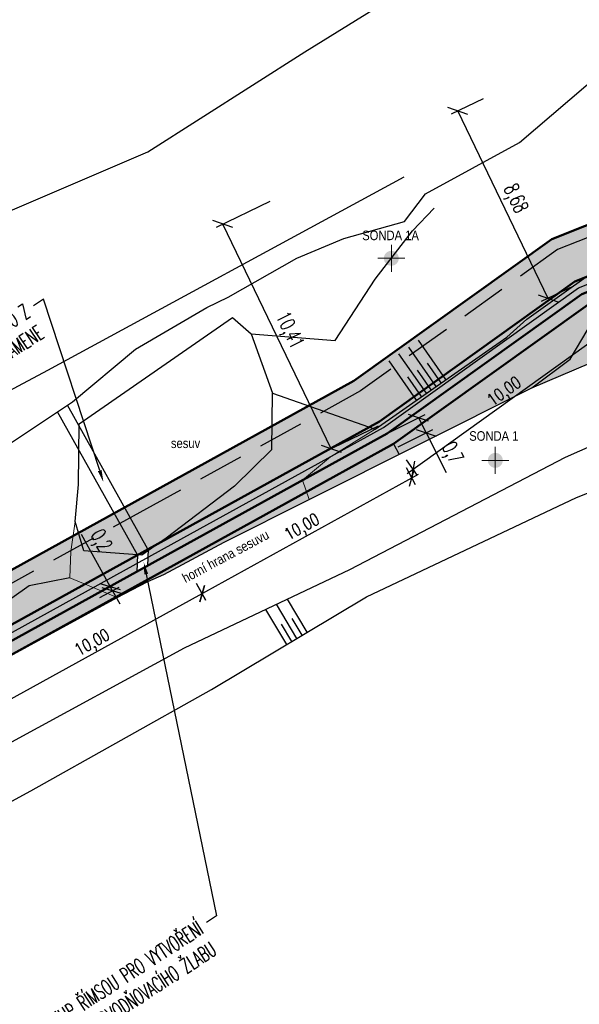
# Model space of a CAD drawing. Header units: metres. Extents: x -912764 to -454925, y -2226138 to -1112338.
# Tile 6 of 256: x -456738 to -456715, y -1112939 to -1112898. Entities that reach past the tile are written whole.
import ezdxf
from ezdxf import colors
from ezdxf.entities.mleader import LeaderData, LeaderLine
from ezdxf.enums import TextEntityAlignment as Align
from ezdxf.math import Vec2, Vec3

# ---------------------------------------------------------------- set-up
doc = ezdxf.new("R2010")
doc.units = ezdxf.units.M
for name, pattern in [('DGN Style 2', [1000, 600, -400]), ('ČÁRKOVANÁ', [19.05, 12.7, -6.35]), ('ČÁRKOVANÁ2', [9.525, 6.35, -3.175])]:
    doc.linetypes.add(name, pattern=pattern)
for name, color, linetype, lineweight in [('_NOVÝ STAV', 1, 'Continuous', 30), ('_NOVÝ STAV - POPISKY', 1, 'Continuous', 30), ('_NOVÝ STAV - POPISKY KATASTR', 7, 'Continuous', 30), ('Komunikace', 7, 'Continuous', 0), ('Mapove_znacky', 7, 'Continuous', 0), ('Popisy', 7, 'Continuous', 0), ('Terenni_hrany', 7, 'Continuous', 0), ('Terenni_srafy', 7, 'Continuous', 0), ('VO', 7, 'Continuous', 0)]:
    doc.layers.add(name, color=color, linetype=linetype, lineweight=lineweight)
doc.styles.add('Romans-Uzke', font='romans.shx', dxfattribs={"width": 0.6, "height": 2.5})
doc.styles.add('Romans2mm', font='romans.shx', dxfattribs={"width": 0.8, "height": 2})
doc.styles.get("Standard").update_dxf_attribs({"font": 'simplex.shx', "width": 0.9})
doc.styles.add('StandardUzky', font='simplex.shx', dxfattribs={"width": 0.65})
doc.styles.add('Style-cs_Working', font='cs_Working.shx')
doc.linetypes.add('PLOTSVODL', pattern='A,5,[101,civil.shx,S=1,R=0,X=0,Y=0],5', length=10)
doc.dimstyles.new('ISO-25', dxfattribs={"dimtxt": 2.5, "dimasz": 2.5, "dimexe": 1.25, "dimexo": 0.625, "dimtad": 1, "dimtxsty": 'Standard', "dimcen": 2.5, "dimadec": 0, "dimazin": 0, "dimtfac": 1, "dimtmove": 0, "dimatfit": 3, "dimfxl": 1, "dimarcsym": 0})
doc.dimstyles.new('Koty2mm CS', dxfattribs={"dimtxt": 2, "dimasz": 2, "dimexe": 1.2, "dimexo": 5, "dimgap": 0.3, "dimtad": 1, "dimzin": 0, "dimtxsty": 'Romans2mm', "dimblk": 'OBLIQUE', "dimcen": 2, "dimdle": 1.2, "dimclrd": 256, "dimclre": 256, "dimclrt": 256, "dimadec": 0, "dimazin": 0, "dimtfac": 1, "dimtofl": 0, "dimtmove": 0, "dimatfit": 3, "dimfxl": 2, "dimfxlon": 1, "dimtolj": 1, "dimtzin": 0, "dimlwd": -1, "dimlwe": -1, "dimarcsym": 0})

# ---------------------------------------------------------------- blocks, each defined once
blk = doc.blocks.new('7.090')
at = {"layer": 'Mapove_znacky', "linetype": 'Continuous', "lineweight": 0}
h = blk.add_hatch(color=7, dxfattribs=at)
edge = h.paths.add_edge_path()
edge.add_arc((0, 0), 1.25, 0, 360)
at = {"layer": 'Mapove_znacky', "color": 7, "linetype": 'Continuous', "lineweight": 0}
for p, q in [((0, -2.25), (0, 2.25)), ((-2.25, 0), (2.25, 0))]:
    blk.add_line(p, q, dxfattribs=at)
blk = doc.blocks.new('_Oblique')
at = {"color": 0, "linetype": 'ByBlock', "lineweight": -2}
blk.add_line((-0.5, -0.5), (0.5, 0.5), dxfattribs=at)
blk = doc.blocks.new('*D239')
at = {"layer": '_NOVÝ STAV - POPISKY', "transparency": 16777216}
for p, q in [((-456713.395, -1112910.742), (-456722.011, -1112916.916)), ((-456713.93, -1112910.51), (-456713.464, -1112911.161)), ((-456722.059, -1112916.334), (-456721.593, -1112916.985))]:
    blk.add_line(p, q, dxfattribs=at)
at = {"layer": 'Defpoints', "color": 0, "transparency": 16777216}
for p in [(-456714.713, -1112909.417), (-456722.842, -1112915.241), (-456721.768, -1112916.741)]:
    blk.add_point(p, dxfattribs=at)
at = {"layer": '_NOVÝ STAV - POPISKY', "transparency": 16777216, "xscale": 0.5, "yscale": 0.5, "zscale": 0.5}
for p, rotation in [((-456713.639, -1112910.917), 35.62028579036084), ((-456721.768, -1112916.741), 215.6202857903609)]:
    blk.add_blockref('_Oblique', p, dxfattribs=dict(at, rotation=rotation))
at = {"layer": '_NOVÝ STAV - POPISKY', "transparency": 16777216, "insert": (-456717.92, -1112913.526), "char_height": 0.5, "attachment_point": 5, "rotation": 35.6203, "style": 'Romans2mm'}
blk.add_mtext('\\A1;10,00', dxfattribs=at)
blk = doc.blocks.new('*D238')
at = {"layer": '_NOVÝ STAV - POPISKY', "transparency": 16777216}
for p, q in [((-456721.554, -1112916.955), (-456730.837, -1112922.073)), ((-456722.059, -1112916.662), (-456721.672, -1112917.362)), ((-456730.815, -1112921.491), (-456730.429, -1112922.191))]:
    blk.add_line(p, q, dxfattribs=at)
at = {"layer": 'Defpoints', "color": 0, "transparency": 16777216}
for p in [(-456722.842, -1112915.241), (-456731.599, -1112920.07), (-456730.574, -1112921.929)]:
    blk.add_point(p, dxfattribs=at)
at = {"layer": '_NOVÝ STAV - POPISKY', "transparency": 16777216, "xscale": 0.5, "yscale": 0.5, "zscale": 0.5}
for p, rotation in [((-456721.817, -1112917.1), 28.87525429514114), ((-456730.574, -1112921.929), 208.8752542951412)]:
    blk.add_blockref('_Oblique', p, dxfattribs=dict(at, rotation=rotation))
at = {"layer": '_NOVÝ STAV - POPISKY', "transparency": 16777216, "insert": (-456726.375, -1112919.188), "char_height": 0.5, "attachment_point": 5, "rotation": 28.8753, "style": 'Romans2mm'}
blk.add_mtext('\\A1;10,00', dxfattribs=at)
blk = doc.blocks.new('*D237')
at = {"layer": '_NOVÝ STAV - POPISKY', "transparency": 16777216}
for p, q in [((-456730.818, -1112921.487), (-456730.431, -1112922.187)), ((-456730.313, -1112921.779), (-456739.596, -1112926.898)), ((-456739.574, -1112926.316), (-456739.188, -1112927.016))]:
    blk.add_line(p, q, dxfattribs=at)
at = {"layer": 'Defpoints', "color": 0, "transparency": 16777216}
for p in [(-456731.599, -1112920.07), (-456740.355, -1112924.899), (-456739.333, -1112926.753)]:
    blk.add_point(p, dxfattribs=at)
at = {"layer": '_NOVÝ STAV - POPISKY', "transparency": 16777216, "xscale": 0.5, "yscale": 0.5, "zscale": 0.5}
for p, rotation in [((-456730.576, -1112921.924), 28.87525429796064), ((-456739.333, -1112926.753), 208.8752542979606)]:
    blk.add_blockref('_Oblique', p, dxfattribs=dict(at, rotation=rotation))
at = {"layer": '_NOVÝ STAV - POPISKY', "transparency": 16777216, "insert": (-456735.134, -1112924.013), "char_height": 0.5, "attachment_point": 5, "rotation": 28.8753, "style": 'Romans2mm'}
blk.add_mtext('\\A1;10,00', dxfattribs=at)
blk = doc.blocks.new('*D276')
at = {"layer": '_NOVÝ STAV - POPISKY KATASTR', "color": 0, "lineweight": -2, "transparency": 16777216}
for p, q in [((-456722.702, -1112915.171), (-456721.258, -1112914.438)), ((-456721.537, -1112914.58), (-456721.219, -1112915.207)), ((-456722.384, -1112915.798), (-456720.94, -1112915.065)), ((-456721.219, -1112915.207), (-456720.38, -1112916.86))]:
    blk.add_line(p, q, dxfattribs=at)
at = {"layer": 'Defpoints', "color": 0, "lineweight": 50, "transparency": 16777216}
for p in [(-456722.842, -1112915.241), (-456721.219, -1112915.207), (-456722.524, -1112915.869)]:
    blk.add_point(p, dxfattribs=at)
at = {"layer": '_NOVÝ STAV - POPISKY KATASTR', "color": 0, "lineweight": -2, "transparency": 16777216, "xscale": 0.625, "yscale": 0.625, "zscale": 0.625}
for p, rotation in [((-456721.537, -1112914.58), 116.8892105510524), ((-456721.219, -1112915.207), 296.8892105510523)]:
    blk.add_blockref('_Oblique', p, dxfattribs=dict(at, rotation=rotation))
at = {"layer": '_NOVÝ STAV - POPISKY KATASTR', "color": 0, "transparency": 16777216, "insert": (-456720.187, -1112916.073), "char_height": 0.625, "attachment_point": 5, "rotation": 296.8892, "style": 'StandardUzky'}
blk.add_mtext('0,7', dxfattribs=at)
blk = doc.blocks.new('*D277')
at = {"layer": '_NOVÝ STAV - POPISKY KATASTR', "color": 0, "lineweight": -2, "transparency": 16777216}
for p, q in [((-456734.416, -1112921.624), (-456735.613, -1112919.453)), ((-456734.939, -1112921.912), (-456734.142, -1112921.473)), ((-456734.84, -1112922.091), (-456734.044, -1112921.652)), ((-456734.317, -1112921.803), (-456734.416, -1112921.624)), ((-456734.317, -1112921.803), (-456734.015, -1112922.35))]:
    blk.add_line(p, q, dxfattribs=at)
at = {"layer": 'Defpoints', "color": 0, "lineweight": 50, "transparency": 16777216}
for p in [(-456734.416, -1112921.624), (-456735.076, -1112921.988), (-456734.977, -1112922.167)]:
    blk.add_point(p, dxfattribs=at)
at = {"layer": '_NOVÝ STAV - POPISKY KATASTR', "color": 0, "lineweight": -2, "transparency": 16777216, "xscale": 0.625, "yscale": 0.625, "zscale": 0.625}
for p, rotation in [((-456734.416, -1112921.624), 298.8752542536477), ((-456734.317, -1112921.803), 118.8752542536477)]:
    blk.add_blockref('_Oblique', p, dxfattribs=dict(at, rotation=rotation))
at = {"layer": '_NOVÝ STAV - POPISKY KATASTR', "color": 0, "transparency": 16777216, "insert": (-456734.854, -1112919.736), "char_height": 0.625, "attachment_point": 5, "rotation": 298.8753, "style": 'StandardUzky'}
blk.add_mtext('0,2', dxfattribs=at)
blk = doc.blocks.new('*D282')
at = {"layer": '_NOVÝ STAV - POPISKY KATASTR', "color": 0, "lineweight": -2, "transparency": 16777216}
for p, q in [((-456727.739, -1112905.549), (-456729.987, -1112906.632)), ((-456725.19, -1112915.875), (-456729.706, -1112906.496)), ((-456723.223, -1112914.928), (-456725.472, -1112916.011))]:
    blk.add_line(p, q, dxfattribs=at)
at = {"layer": 'Defpoints', "color": 0, "lineweight": 50, "transparency": 16777216}
for p in [(-456727.598, -1112905.481), (-456729.706, -1112906.496), (-456723.082, -1112914.86)]:
    blk.add_point(p, dxfattribs=at)
at = {"layer": '_NOVÝ STAV - POPISKY KATASTR', "color": 0, "lineweight": -2, "transparency": 16777216, "xscale": 0.625, "yscale": 0.625, "zscale": 0.625}
for p, rotation in [((-456729.706, -1112906.496), 115.7094450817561), ((-456725.19, -1112915.875), 295.7094450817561)]:
    blk.add_blockref('_Oblique', p, dxfattribs=dict(at, rotation=rotation))
at = {"layer": '_NOVÝ STAV - POPISKY KATASTR', "color": 0, "transparency": 16777216, "insert": (-456726.972, -1112910.956), "char_height": 0.625, "attachment_point": 5, "rotation": 295.7094, "style": 'StandardUzky'}
blk.add_mtext('10,41', dxfattribs=at)
blk = doc.blocks.new('*D283')
at = {"layer": '_NOVÝ STAV - POPISKY KATASTR', "color": 0, "lineweight": -2, "transparency": 16777216}
for p, q in [((-456718.838, -1112901.263), (-456720.178, -1112901.909)), ((-456716.129, -1112909.597), (-456719.896, -1112901.773)), ((-456715.071, -1112909.087), (-456716.411, -1112909.732))]:
    blk.add_line(p, q, dxfattribs=at)
at = {"layer": 'Defpoints', "color": 0, "lineweight": 50, "transparency": 16777216}
for p in [(-456718.697, -1112901.196), (-456719.896, -1112901.773), (-456714.93, -1112909.019)]:
    blk.add_point(p, dxfattribs=at)
at = {"layer": '_NOVÝ STAV - POPISKY KATASTR', "color": 0, "lineweight": -2, "transparency": 16777216, "xscale": 0.625, "yscale": 0.625, "zscale": 0.625}
for p, rotation in [((-456719.896, -1112901.773), 115.7094450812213), ((-456716.129, -1112909.597), 295.7094450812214)]:
    blk.add_blockref('_Oblique', p, dxfattribs=dict(at, rotation=rotation))
at = {"layer": '_NOVÝ STAV - POPISKY KATASTR', "color": 0, "transparency": 16777216, "insert": (-456717.537, -1112905.456), "char_height": 0.625, "attachment_point": 5, "rotation": 295.7094, "style": 'StandardUzky'}
blk.add_mtext('8,68', dxfattribs=at)

msp = doc.modelspace()

# ---------------------------------------------------------------- hatches: boundary and pattern name
at = {"layer": '_NOVÝ STAV', "lineweight": 9, "transparency": 33554687}
h = msp.add_hatch(dxfattribs=at)
h.set_pattern_fill('AR-CONC', color=1, scale=0.005)
h.paths.add_polyline_path([(-456750.4573, -1112927.5012), (-456759.9361, -1112933.7488), (-456758.8354, -1112935.4187), (-456749.4225, -1112929.2145), (-456740.645, -1112924.374), (-456731.8883, -1112919.545), (-456723.1625, -1112914.733), (-456715.0028, -1112908.8869), (-456705.6052, -1112905.1461), (-456695.8586, -1112902.7569), (-456686.2471, -1112900.181), (-456677.1144, -1112896.2685), (-456668.4528, -1112891.7967), (-456650.4298, -1112882.4915), (-456640.7622, -1112879.4888), (-456630.6903, -1112879.3485), (-456620.7356, -1112878.7471), (-456620.9001, -1112876.7534), (-456630.7646, -1112877.3493), (-456641.0792, -1112877.493), (-456651.191, -1112880.6337), (-456669.3703, -1112890.0196), (-456677.968, -1112894.4584), (-456686.9031, -1112898.2862), (-456696.3556, -1112900.8195), (-456706.216, -1112903.2366), (-456715.9692, -1112907.1189), (-456724.2316, -1112913.0386)])
at = {"layer": '_NOVÝ STAV', "lineweight": 18}
h = msp.add_hatch(dxfattribs=at)
h.set_pattern_fill('ANSI36', color=256, scale=0.1, angle=45)
h.set_pattern_definition([(90, (616.94583, 0), (-0.3175, 0.555625), [0.79375, -0.15875, 0, -0.15875])])
h.paths.add_polyline_path([(-456685.3116, -1112899.7802), (-456685.3393, -1112900.4448), (-456676.8583, -1112896.8115), (-456668.1776, -1112892.3299), (-456650.2015, -1112883.0489), (-456640.6671, -1112880.0875), (-456630.668, -1112879.9482), (-456620.6862, -1112879.3452), (-456620.7356, -1112878.7471), (-456630.6903, -1112879.3485), (-456640.7622, -1112879.4888), (-456650.4298, -1112882.4915), (-456668.4528, -1112891.7967), (-456677.1144, -1112896.2685)])
h.paths.add_polyline_path([(-456732.8316, -1112920.0652), (-456732.8608, -1112920.7665), (-456722.8418, -1112915.2414), (-456714.7129, -1112909.4173), (-456705.4219, -1112905.7189), (-456695.7095, -1112903.3381), (-456686.0503, -1112900.7494), (-456685.799, -1112900.6417), (-456685.7714, -1112899.9772), (-456686.2471, -1112900.181), (-456695.8586, -1112902.7569), (-456705.6052, -1112905.1461), (-456715.0028, -1112908.8869), (-456723.1625, -1112914.733)])
h.paths.add_polyline_path([(-456733.2986, -1112921.0079), (-456733.2695, -1112920.3067), (-456749.4225, -1112929.2145), (-456758.8354, -1112935.4187), (-456758.5052, -1112935.9196), (-456749.112, -1112929.7285)])
at = {"layer": '_NOVÝ STAV', "transparency": 33554559}
h = msp.add_hatch(color=9, dxfattribs=at)
h.dxf.hatch_style = 1
h.paths.add_polyline_path([(-456714.4713, -1112909.8592), (-456705.2692, -1112906.1963), (-456695.5852, -1112903.8224), (-456685.8863, -1112901.2231), (-456676.6449, -1112897.2641), (-456667.9482, -1112892.7742), (-456650.0112, -1112883.5133), (-456640.5878, -1112880.5865), (-456630.6495, -1112880.448), (-456620.6561, -1112879.8443), (-456620.6862, -1112879.3452), (-456630.668, -1112879.9482), (-456640.6671, -1112880.0875), (-456650.2015, -1112883.0489), (-456668.1776, -1112892.3299), (-456676.8583, -1112896.8115), (-456686.0503, -1112900.7494), (-456695.7095, -1112903.3381), (-456705.4219, -1112905.7189), (-456714.7129, -1112909.4173), (-456722.8418, -1112915.2414), (-456731.5986, -1112920.0704), (-456740.3553, -1112924.8994), (-456749.112, -1112929.7285), (-456758.5052, -1112935.9196), (-456758.2279, -1112936.3357), (-456748.8533, -1112930.1568), (-456740.1139, -1112925.3373), (-456731.3571, -1112920.5082), (-456722.5746, -1112915.665)])
at = {"layer": '_NOVÝ STAV', "lineweight": 50, "transparency": 33554508}
h = msp.add_hatch(color=41, dxfattribs=at)
h.dxf.hatch_style = 1
h.paths.add_polyline_path([(-456620.6561, -1112879.8443), (-456630.6495, -1112880.448), (-456627.92, -1112880.41), (-456624.2, -1112880.4), (-456620.6559, -1112879.8465)])
h.paths.add_polyline_path([(-456650.0112, -1112883.5133), (-456659.0574, -1112888.1839), (-456649.89, -1112883.72), (-456645.32, -1112882.08), (-456641.17, -1112880.98), (-456637.97, -1112880.55), (-456640.5878, -1112880.5865)])
h.paths.add_polyline_path([(-456722.3487, -1112916.1143), (-456722.5746, -1112915.665), (-456748.8533, -1112930.1568), (-456754.9747, -1112934.1915), (-456747.43, -1112929.54), (-456740.28, -1112925.44), (-456734.12, -1112922.08), (-456732.84, -1112921.42), (-456732.17, -1112921.12), (-456729.65, -1112919.77), (-456726.1, -1112918)])
h.paths.add_polyline_path([(-456685.8863, -1112901.2231), (-456685.8745, -1112901.251), (-456677.6, -1112897.73), (-456672.13, -1112895.1), (-456670.24, -1112893.99), (-456666.69, -1112892.26), (-456662.34, -1112889.95), (-456659.0869, -1112888.1991), (-456667.9482, -1112892.7742), (-456676.6449, -1112897.2641)])
at = {"layer": '_NOVÝ STAV', "transparency": 33554483}
h = msp.add_hatch(color=21, dxfattribs=at)
h.dxf.hatch_style = 1
h.paths.add_polyline_path([(-456685.8745, -1112901.251), (-456685.8863, -1112901.2231), (-456695.5852, -1112903.8224), (-456705.2692, -1112906.1963), (-456714.4713, -1112909.8592), (-456722.5746, -1112915.665), (-456722.3487, -1112916.1143), (-456716.81, -1112913.33), (-456711.3, -1112910.99), (-456706.37, -1112908.98), (-456704.69, -1112908.1), (-456697.65, -1112905.68), (-456687, -1112901.73)])

# ---------------------------------------------------------------- linework, layer by layer
at = {"layer": '_NOVÝ STAV', "color": 1, "lineweight": 50, "ltscale": 0.3}
for points in [[(-456620.9001, -1112876.7534), (-456630.7646, -1112877.3493), (-456641.0792, -1112877.493), (-456651.191, -1112880.6337), (-456669.3703, -1112890.0196), (-456677.968, -1112894.4584), (-456686.9031, -1112898.2862), (-456696.3556, -1112900.8195), (-456706.216, -1112903.2366), (-456715.9692, -1112907.1189), (-456724.2316, -1112913.0386), (-456732.8541, -1112917.7937), (-456741.6109, -1112922.6227), (-456750.4573, -1112927.5012), (-456759.9361, -1112933.7488)], [(-456758.5052, -1112935.9196), (-456758.5052, -1112935.9196), (-456758.8354, -1112935.4187), (-456749.4225, -1112929.2145), (-456740.645, -1112924.374), (-456731.8883, -1112919.545), (-456723.1625, -1112914.733), (-456715.0028, -1112908.8869), (-456705.6052, -1112905.1461), (-456695.8586, -1112902.7569), (-456686.2471, -1112900.181), (-456677.1144, -1112896.2685), (-456668.4528, -1112891.7967), (-456650.4298, -1112882.4915), (-456640.7622, -1112879.4888), (-456630.6903, -1112879.3485), (-456620.7356, -1112878.7471)], [(-456758.5052, -1112935.9196), (-456749.112, -1112929.7285), (-456740.3553, -1112924.8994), (-456731.5986, -1112920.0704), (-456722.8418, -1112915.2414), (-456714.7129, -1112909.4173), (-456705.4219, -1112905.7189), (-456695.7095, -1112903.3381), (-456686.0503, -1112900.7494), (-456676.8583, -1112896.8115), (-456668.1776, -1112892.3299), (-456650.2015, -1112883.0489), (-456640.6671, -1112880.0875), (-456630.668, -1112879.9482), (-456620.6994, -1112879.346)], [(-456758.5052, -1112935.9196), (-456758.2279, -1112936.3357), (-456748.8533, -1112930.1568), (-456740.1139, -1112925.3373), (-456731.3571, -1112920.5082), (-456722.5746, -1112915.665), (-456714.4713, -1112909.8592), (-456705.2692, -1112906.1963), (-456695.5852, -1112903.8224), (-456685.8863, -1112901.2231), (-456676.6449, -1112897.2641), (-456667.9482, -1112892.7742), (-456650.0112, -1112883.5133), (-456640.5878, -1112880.5865), (-456630.6495, -1112880.448), (-456620.6561, -1112879.8443)]]:
    msp.add_lwpolyline(points, dxfattribs=at)
at = {"layer": '_NOVÝ STAV', "color": 1, "linetype": 'ČÁRKOVANÁ2', "lineweight": 25, "ltscale": 0.3}
msp.add_lwpolyline([(-456620.8699, -1112877.2525), (-456630.746, -1112877.8491), (-456641, -1112877.992), (-456651.0007, -1112881.0981), (-456669.141, -1112890.4639), (-456677.7546, -1112894.9109), (-456686.7391, -1112898.7599), (-456696.2313, -1112901.3039), (-456706.0633, -1112903.7139), (-456715.7276, -1112907.5609), (-456723.9643, -1112913.4622), (-456732.6127, -1112918.2315), (-456741.3694, -1112923.0605), (-456750.1986, -1112927.9295), (-456759.6609, -1112934.1663)], dxfattribs=at)
at = {"layer": '_NOVÝ STAV', "color": 32, "linetype": 'PLOTSVODL', "lineweight": 30, "ltscale": 0.5}
msp.add_lwpolyline([(-456767.0198, -1112941.1724), (-456762.8451, -1112938.4208), (-456758.6703, -1112935.6692), (-456749.2673, -1112929.4715), (-456740.5002, -1112924.6367), (-456731.7434, -1112919.8077), (-456723.0022, -1112914.9872), (-456714.8579, -1112909.1521), (-456705.5135, -1112905.4325), (-456695.784, -1112903.0475), (-456686.1487, -1112900.4652), (-456676.9864, -1112896.54), (-456668.3152, -1112892.0633), (-456650.3156, -1112882.7702), (-456640.7146, -1112879.7882), (-456630.6792, -1112879.6484), (-456620.711, -1112879.0462), (-456615.8327, -1112877.9492)], dxfattribs=at)
at = {"layer": '_NOVÝ STAV', "color": 5, "flags": 128}
for points in [[(-456736.6104, -1112914.3384), (-456736.1926, -1112914.0611)], [(-456732.8332, -1112920.0624), (-456736.1926, -1112914.0611)], [(-456733.2695, -1112920.3067), (-456736.6104, -1112914.3384)], [(-456732.8316, -1112920.0652), (-456732.8608, -1112920.7665)], [(-456733.2695, -1112920.3067), (-456733.2986, -1112921.0079)]]:
    msp.add_lwpolyline(points, dxfattribs=at)
at = {"layer": '_NOVÝ STAV', "flags": 128}
msp.add_lwpolyline([(-456722.5746, -1112915.665), (-456722.3487, -1112916.1143)], dxfattribs=at)
at = {"layer": 'Komunikace', "color": 7, "linetype": 'Continuous', "lineweight": 30, "flags": 128}
for points in [[(-456803.8113, -1112954.5092), (-456798.85, -1112953.35), (-456784.7, -1112949.78), (-456773.82, -1112945.7), (-456769.66, -1112943.59), (-456763.7, -1112939.98), (-456755.54, -1112934.54), (-456747.43, -1112929.54), (-456740.28, -1112925.44), (-456734.12, -1112922.08), (-456732.84, -1112921.42), (-456732.17, -1112921.12), (-456729.65, -1112919.77), (-456726.1, -1112918), (-456716.81, -1112913.33), (-456711.3, -1112910.99)], [(-456803.0047, -1112957.5204), (-456798.03, -1112956.29), (-456783.78, -1112952.77), (-456772.82, -1112948.75), (-456761.38, -1112944.11), (-456754.91, -1112937.98), (-456753.81, -1112937.33), (-456746.28, -1112932.57), (-456738.67, -1112928.19), (-456731.31, -1112924.19), (-456724.41, -1112920.92), (-456715.4, -1112916.22), (-456710.13, -1112913.9)]]:
    msp.add_lwpolyline(points, dxfattribs=at)
at = {"layer": 'Terenni_hrany', "color": 7, "linetype": 'DGN Style 2', "lineweight": 30, "flags": 128}
msp.add_lwpolyline([(-456789.72, -1112945.65), (-456786.56, -1112942.78), (-456777.75, -1112938.18), (-456767.41, -1112931.06), (-456759.46, -1112926.12), (-456750.47, -1112922.91), (-456744.9, -1112919.84), (-456735.98, -1112913.92), (-456733.36, -1112911.72), (-456730.37, -1112909.98), (-456729.48, -1112909.55), (-456726.62, -1112907.92), (-456724.65, -1112907.09), (-456722.12, -1112906.38), (-456721.25, -1112905.23), (-456717.32, -1112903.09), (-456712.5, -1112898.97), (-456710.27, -1112898.39), (-456707.5, -1112897.54), (-456702.25, -1112896.16), (-456696.44, -1112893.8), (-456692.27, -1112893.24), (-456690.86, -1112892.77), (-456688.2, -1112891.91), (-456686.25, -1112890.43), (-456683.496, -1112887.938), (-456681.76, -1112885.52), (-456677.51, -1112885.43), (-456676.37, -1112885.68), (-456673.69, -1112884.07), (-456667.45, -1112880.16), (-456664.46, -1112878.61), (-456662.56, -1112878.74), (-456658.63, -1112875.06), (-456655.76, -1112873.02), (-456653.35, -1112870.44), (-456651.14, -1112869.88), (-456645.9, -1112869.46), (-456639.46, -1112870.08), (-456635.74, -1112869.85), (-456630.25, -1112870.23), (-456628.1, -1112868.34), (-456627.22, -1112865.48), (-456626.77, -1112863.28)], dxfattribs=at)
at = {"layer": 'Terenni_hrany', "color": 7, "linetype": 'Continuous', "lineweight": 30, "flags": 128}
for points in [[(-456771.218, -1112918.004), (-456769.21, -1112918.29), (-456755.76, -1112913.89), (-456750.72, -1112911.59), (-456739.28, -1112906.24), (-456732.84, -1112903.48), (-456726.28, -1112899.3), (-456722.35, -1112896.86), (-456714.93, -1112893.35), (-456711.38, -1112892.5), (-456706.71, -1112891.35), (-456702.44, -1112890.09), (-456697.67, -1112888.74), (-456692.36, -1112888.64), (-456689.11, -1112888.56), (-456688.615, -1112886.213), (-456689.34, -1112884.79), (-456692.34, -1112884.83), (-456695.97, -1112885.54), (-456700.43, -1112884.7), (-456702.952, -1112884.248)], [(-456754.91, -1112937.98), (-456752.69, -1112937.82), (-456746.01, -1112934.65), (-456737.72, -1112930.16), (-456730.18, -1112925.92), (-456723.71, -1112922.06), (-456714.94, -1112917.91), (-456709.39, -1112915.72), (-456704.37, -1112913.79), (-456702.37, -1112913.19), (-456695.46, -1112910.57), (-456684.8, -1112906.71), (-456676.57, -1112902.69), (-456668.57, -1112898.54), (-456660.51, -1112894.59), (-456655.9, -1112894.22), (-456647.73, -1112888.79), (-456639.58, -1112885.9), (-456627.56, -1112885.83), (-456626.41, -1112885.66), (-456622.19, -1112886.37), (-456618.92, -1112887.83), (-456618.9, -1112890.65), (-456619.097, -1112892.811)], [(-456717.85, -1112911.21), (-456717.01, -1112910.46), (-456712.98, -1112907.59), (-456711.53, -1112905.8), (-456708.49, -1112904.24), (-456705.9, -1112903.47), (-456698.49, -1112903.3), (-456693.38, -1112901.59), (-456691.09, -1112899.48), (-456689.52, -1112899.49), (-456688.09, -1112899.22), (-456683.57, -1112898.09)], [(-456716.81, -1112913.33), (-456715.21, -1112912.14), (-456714.23, -1112910.49), (-456712.03, -1112909.37), (-456709.89, -1112908.14), (-456707.43, -1112906.8), (-456705.25, -1112906.19), (-456698.16, -1112904.45), (-456687, -1112901.73)], [(-456772.634, -1112929.739), (-456768.27, -1112927.29), (-456760.53, -1112924.24), (-456751.78, -1112920.65), (-456746.83, -1112917.83), (-456737.01, -1112912.6), (-456722.13, -1112904.52)], [(-456728.53, -1112911.08), (-456725.02, -1112911.36), (-456723.35, -1112908.8), (-456721.79, -1112906.78), (-456720.88, -1112905.83)], [(-456735.87, -1112918.91), (-456735.74, -1112917.37), (-456735.71, -1112914.84), (-456729.31, -1112910.4), (-456728.53, -1112911.08), (-456727.64, -1112913.56), (-456723.35, -1112915.05)], [(-456723.35, -1112915.05), (-456717.85, -1112911.21)], [(-456727.66, -1112915.91), (-456727.64, -1112913.56)], [(-456727.66, -1112915.91), (-456729.22, -1112917.43), (-456732.08, -1112919.61), (-456733.09, -1112920.32), (-456735.51, -1112920.14), (-456735.87, -1112918.91)], [(-456736.1, -1112921.27), (-456737.8, -1112921.6), (-456741.13, -1112923.97), (-456748.02, -1112927.82), (-456756.15, -1112933.18), (-456764.1, -1112938.57), (-456766.64, -1112938.8), (-456768.83, -1112939.86), (-456769.66, -1112943.59)]]:
    msp.add_lwpolyline(points, dxfattribs=at)
at = {"layer": 'Terenni_srafy', "color": 7, "linetype": 'Continuous', "lineweight": 30}
for p, q in [((-456720.799, -1112913.269), (-456721.944, -1112911.629)), ((-456720.389, -1112912.983), (-456721.534, -1112911.343)), ((-456721.209, -1112913.555), (-456722.354, -1112911.915)), ((-456721.619, -1112913.842), (-456722.764, -1112912.202)), ((-456720.594, -1112913.126), (-456721.167, -1112912.306)), ((-456721.004, -1112913.412), (-456721.577, -1112912.592)), ((-456721.414, -1112913.698), (-456721.987, -1112912.878)), ((-456726.182, -1112923.535), (-456727.007, -1112922.151)), ((-456727.04, -1112924.047), (-456727.914, -1112922.581)), ((-456726.611, -1112923.791), (-456727.461, -1112922.366)), ((-456726.396, -1112923.662), (-456726.815, -1112922.96)), ((-456726.826, -1112923.919), (-456727.257, -1112923.196))]:
    msp.add_line(p, q, dxfattribs=at)
at = {"layer": 'VO', "color": 6, "linetype": 'Continuous', "lineweight": 0, "flags": 128}
for points in [[(-456726.1, -1112918), (-456726.38, -1112917.18), (-456725.21, -1112916.21), (-456723.35, -1112915.05)], [(-456735.87, -1112918.91), (-456736.06, -1112920.17), (-456736.1, -1112921.27), (-456734.12, -1112922.08)]]:
    msp.add_lwpolyline(points, dxfattribs=at)

# ---------------------------------------------------------------- block references
at = {"layer": 'Mapove_znacky', "color": 7, "linetype": 'Continuous', "lineweight": 0, "xscale": 0.25, "yscale": 0.25, "zscale": 0.25}
for p in [(-456722.6715, -1112907.9214, -291.13), (-456718.33, -1112916.36)]:
    msp.add_blockref('7.090', p, dxfattribs=at)

# ---------------------------------------------------------------- texts
at = {"layer": 'Popisy', "color": 7, "linetype": 'Continuous', "lineweight": 0, "style": 'Style-cs_Working', "width": 0.874991}
for s, p in [('SONDA 1A', (-456722.7043, -1112907.1664, -291.13)), ('SONDA 1', (-456718.3918, -1112915.541)), ('sesuv', (-456731.2644, -1112915.845))]:
    msp.add_text(s, height=0.4, dxfattribs=at).set_placement(p, align=Align.CENTER)
msp.add_text('horní hrana sesuvu', height=0.400002, rotation=28.17859, dxfattribs=at).set_placement((-456729.5002, -1112920.5416), align=Align.CENTER)

# ---------------------------------------------------------------- dimensions: what is measured, and where the dimension line sits
at = {"layer": '_NOVÝ STAV - POPISKY'}
for p1, p2, distance, picture, middle in [((-456714.7129, -1112909.4173), (-456722.8418, -1112915.2414), 1.8446, '*D239', (-456717.9201, -1112913.5259)), ((-456722.8418, -1112915.2414), (-456731.5986, -1112920.0704), 2.122, '*D238', (-456726.3754, -1112919.1878)), ((-456731.5986, -1112920.0704), (-456740.3553, -1112924.8994), 2.1172, '*D237', (-456735.1345, -1112924.0126))]:
    dim = msp.add_aligned_dim(p1=p1, p2=p2, distance=distance, dimstyle='Koty2mm CS', dxfattribs=at)
    dim.commit()
    dim.dimension.update_dxf_attribs({"geometry": picture, "text_midpoint": middle})
at = {"layer": '_NOVÝ STAV - POPISKY KATASTR'}
for p1, p2, distance, picture, middle in [((-456714.9303, -1112909.0195), (-456718.6973, -1112901.1957), 1.3308, '*D283', (-456717.5369, -1112905.4557)), ((-456723.0824, -1112914.8601), (-456727.5981, -1112905.4811), 2.3394, '*D282', (-456726.9721, -1112910.9563)), ((-456722.8418, -1112915.2414), (-456722.5238, -1112915.8686), 1.4634, '*D276', (-456720.1868, -1112916.0734)), ((-456734.9771, -1112922.1665), (-456735.0756, -1112921.9879), -0.7536, '*D277', (-456734.8535, -1112919.7361))]:
    dim = msp.add_aligned_dim(p1=p1, p2=p2, distance=distance, dimstyle='ISO-25', override={"dimscale": 0.25, "dimtxsty": 'StandardUzky', "dimblk1": 'Oblique', "dimblk2": 'Oblique', "dimsah": 1}, dxfattribs=at)
    dim.commit()
    dim.dimension.update_dxf_attribs({"geometry": picture, "text_midpoint": middle})

# ---------------------------------------------------------------- leaders
at = {"layer": '_NOVÝ STAV - POPISKY', "color": 5, "linetype": 'ČÁRKOVANÁ', "lineweight": 20, "ltscale": 0.3}
ml = msp.add_multileader_mtext('Standard', dxfattribs=at)
ml.set_content('ODVODŇOVACÍ ŽEBRO Z LOMOVÉHO KAMENE', color=5, style='Romans-Uzke')
ml.set_leader_properties()
ml.build(insert=Vec2(0, 0))
ml.multileader.update_dxf_attribs({"has_text_frame": 1, "dogleg_length": 0.5, "arrow_head_size": 0.5})
ctx = ml.context
ctx.base_point, ctx.char_height, ctx.arrow_head_size, ctx.landing_gap_size, ctx.plane_origin, ctx.plane_x_axis, ctx.plane_y_axis = Vec3(-456743.6856, -1112913.8467), 0.625, 0.5, 0.3, Vec3(-456725.6274, -1112946.3765), Vec3(0.8386706, 0.544639), Vec3(-0.544639, 0.8386706)
ctx.text_align_type = 2
notes = []
notes.append((ctx, [(1, (1, 1, 0), (-456737.1919, -1112909.6296), (-0.8386706, -0.544639), 0.5, [(1, [(-456734.6944, -1112917.2614)], 0, [])])]))
ctx.mtext.insert, ctx.mtext.text_direction, ctx.mtext.rotation, ctx.mtext.width, ctx.mtext.alignment, ctx.mtext.flow_direction = Vec3(-456738.033, -1112909.8032), Vec3(0.8386706, 0.544639), 0.5759587, 6.852368, 3, 5
ml = msp.add_multileader_mtext('Standard', dxfattribs=at)
ml.set_content('PROSTUP ŘÍMSOU PRO VYTVOŘENÍ ODVODŇOVACÍHO ŽLABU', color=5, style='Romans-Uzke')
ml.set_leader_properties()
ml.build(insert=Vec2(0, 0))
ml.multileader.update_dxf_attribs({"has_text_frame": 1, "dogleg_length": 0.5, "arrow_head_size": 0.5})
ctx = ml.context
ctx.base_point, ctx.char_height, ctx.arrow_head_size, ctx.landing_gap_size, ctx.plane_origin, ctx.plane_x_axis, ctx.plane_y_axis = Vec3(-456739.0271, -1112941.258), 0.625, 0.5, 0.3, Vec3(-456723.9415, -1112949.7344), Vec3(0.8386706, 0.544639), Vec3(-0.544639, 0.8386706)
ctx.text_align_type = 2
notes.append((ctx, [(1, (1, 1, 0), (-456729.9725, -1112935.3778), (-0.8386706, -0.544639), 0.5, [(1, [(-456733.0085, -1112920.6193)], 0, [])])]))
ctx.mtext.insert, ctx.mtext.text_direction, ctx.mtext.rotation, ctx.mtext.width, ctx.mtext.alignment, ctx.mtext.flow_direction = Vec3(-456730.8136, -1112935.5514), Vec3(0.8386706, 0.544639), 0.5759587, 11.438311, 3, 5
for ctx, leaders in notes:
    for number, flags, end, landing, length, lines in leaders:
        leader = LeaderData()
        leader.index, (leader.has_last_leader_line, leader.has_dogleg_vector, leader.attachment_direction) = number, flags
        leader.last_leader_point, leader.dogleg_vector, leader.dogleg_length = Vec3(end), Vec3(landing), length
        for number, points, colour, breaks in lines:
            line = LeaderLine()
            line.index, line.vertices, line.color, line.breaks = number, Vec3.list(points), colors.encode_raw_color(colour), breaks
            leader.lines.append(line)
        ctx.leaders.append(leader)

doc.saveas('drawing.dxf')
